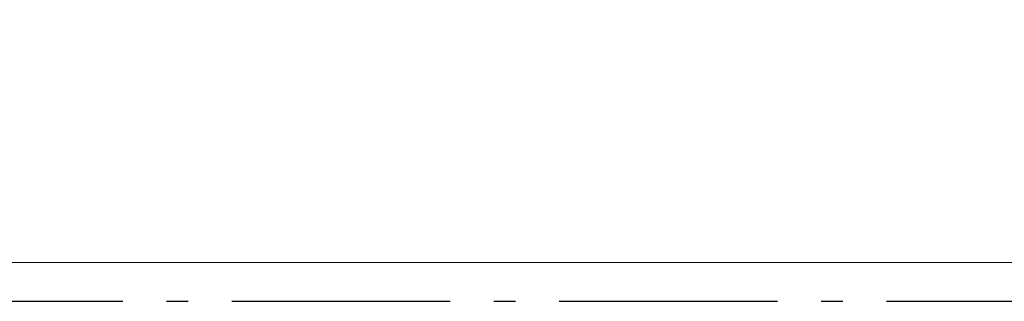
# Model space of a CAD drawing. Header units: millimetres. Extents: x -150 to 340869, y -1115 to 365939.
# Tile 55 of 193: x 291049 to 293304, y 356691 to 357336. Entities that reach past the tile are written whole.
import ezdxf
from ezdxf.enums import TextEntityAlignment as Align

# ---------------------------------------------------------------- set-up
doc = ezdxf.new("R2010")
doc.units = ezdxf.units.MM
doc.header["$LTSCALE"] = 0.5
doc.header["$MEASUREMENT"] = 0
doc.linetypes.add('Akselinje', pattern=[1500, 1000, -200, 100, -200])
doc.linetypes.add('PLINE', pattern=[0])
doc.layers.add('26-- Yttertak(Nye konstruksjoner)', color=7, linetype='Continuous')
doc.layers.add('82-- Modullinjer(Nye konstruksjoner)', color=7, linetype='Continuous')
doc.styles.add('GENERATED_STYLE_4', font='arial.ttf')

# ---------------------------------------------------------------- blocks, each defined once
blk = doc.blocks.new('Standard grid marker[6]', base_point=(305734.8, 356690.6))
at = {"layer": '82-- Modullinjer(Nye konstruksjoner)', "linetype": 'Akselinje'}
blk.add_line((305534.8, 356690.6), (271734.8, 356690.6), dxfattribs=at)
at = {"layer": '82-- Modullinjer(Nye konstruksjoner)', "style": 'GENERATED_STYLE_4'}
for tag, p in [('AC_MarkerText_1_1', (271409.8, 356744.3)), ('AC_MarkerText_1_0', (305859.8, 356744.3))]:
    blk.add_attdef(tag, text='', height=100, rotation=360, dxfattribs=at).set_placement(p, align=Align.TOP_CENTER)

msp = doc.modelspace()

# ---------------------------------------------------------------- linework, layer by layer
at = {"layer": '26-- Yttertak(Nye konstruksjoner)', "linetype": 'PLINE', "flags": 128}
msp.add_lwpolyline([(277601, 358690.6), (277601.1, 356779.6), (303051, 356780.6), (303051, 358690.6)], close=True, dxfattribs=at)

# ---------------------------------------------------------------- block references
at = {"layer": '82-- Modullinjer(Nye konstruksjoner)', "linetype": 'PLINE'}
msp.add_blockref('Standard grid marker[6]', (305734.8, 356690.6), dxfattribs=at)

doc.saveas('drawing.dxf')
